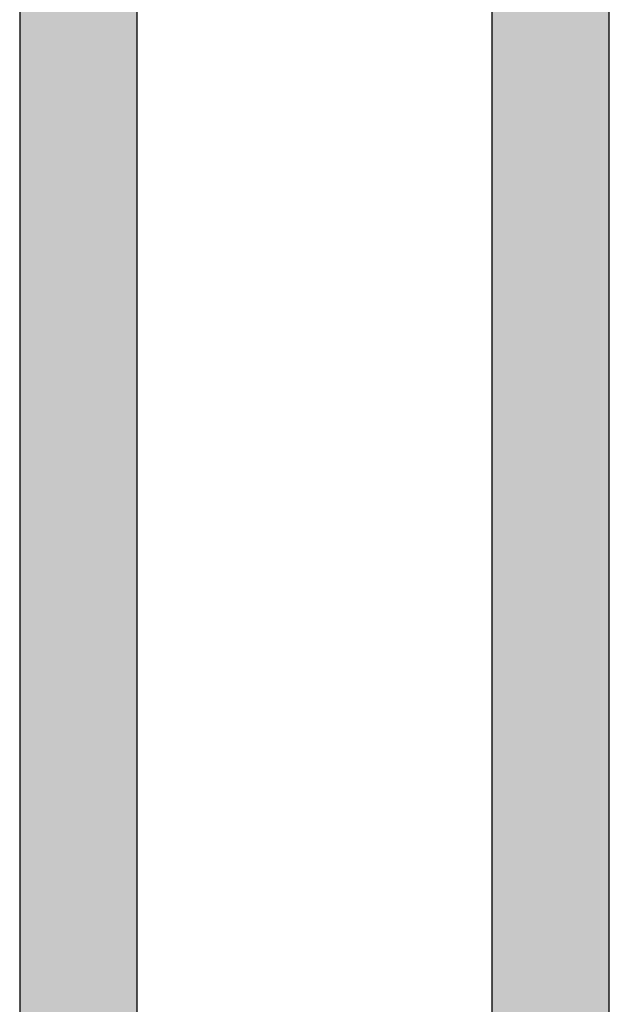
# Model space of a CAD drawing. Header units: millimetres. Extents: x -16331 to -10174, y -4135 to -3584.
# Tile 182 of 256: x -10308.806 to -10308.307, y -4013.638 to -4012.804. Entities that reach past the tile are written whole.
import ezdxf

# ---------------------------------------------------------------- set-up
doc = ezdxf.new("R2010")
doc.units = ezdxf.units.MM
doc.layers.add('AF-Condutos', color=4, linetype='Continuous')

msp = doc.modelspace()

# ---------------------------------------------------------------- hatches: boundary and pattern name
at = {"layer": 'AF-Condutos', "linetype": 'Continuous'}
for points in [[(-10308.30671, -4016.27731), (-10308.30671, -4012.54211), (-10308.31314, -4012.54211), (-10308.32705, -4012.54211), (-10308.34604, -4012.54211), (-10308.36683, -4012.54211), (-10308.38583, -4012.54211), (-10308.39974, -4012.54211), (-10308.40616, -4012.54211), (-10308.40616, -4016.27731), (-10308.39974, -4016.27731), (-10308.38583, -4016.27731), (-10308.36683, -4016.27731), (-10308.34604, -4016.27731), (-10308.32705, -4016.27731), (-10308.31314, -4016.27731)], [(-10308.70888, -4017.08011), (-10308.70671, -4017.08011), (-10308.70671, -4012.58411), (-10308.70888, -4012.58411), (-10308.71928, -4012.58411), (-10308.7361, -4012.58411), (-10308.75644, -4012.58411), (-10308.77677, -4012.58411), (-10308.79359, -4012.58411), (-10308.80399, -4012.58411), (-10308.80616, -4012.58411), (-10308.80616, -4017.08011), (-10308.80399, -4017.08011), (-10308.79359, -4017.08011), (-10308.77677, -4017.08011), (-10308.75644, -4017.08011), (-10308.7361, -4017.08011), (-10308.71928, -4017.08011)]]:
    msp.add_hatch(color=151, dxfattribs=at).paths.add_polyline_path(points)

# ---------------------------------------------------------------- linework, layer by layer
at = {"layer": 'AF-Condutos'}
for p, q in [((-10308.40616, -4012.54211), (-10308.40616, -4016.27731)), ((-10308.30671, -4016.27731), (-10308.30671, -4012.54211)), ((-10308.80616, -4012.58411), (-10308.80616, -4017.08011)), ((-10308.70671, -4017.08011), (-10308.70671, -4012.58411))]:
    msp.add_line(p, q, dxfattribs=at)

doc.saveas('drawing.dxf')
